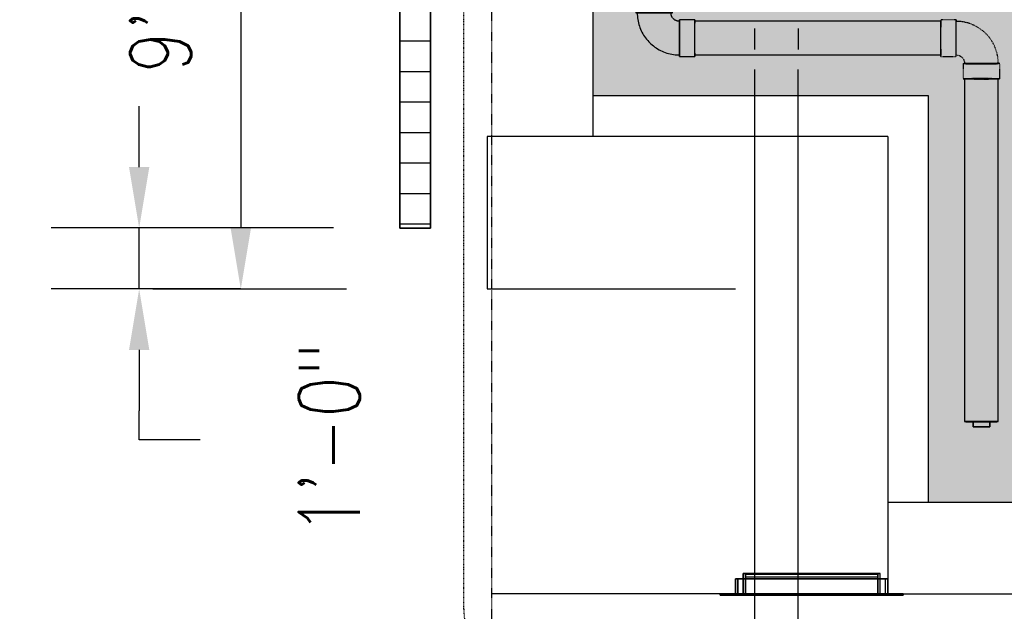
# Model space of a CAD drawing. Header units: inches. Extents: x -783 to 21281, y 0 to 3129.
# Tile 25 of 32: x 2060 to 2254, y 830 to 946. Entities that reach past the tile are written whole.
import ezdxf
from ezdxf import colors
from ezdxf.entities.mleader import LeaderData, LeaderLine
from ezdxf.math import Vec2, Vec3

# ---------------------------------------------------------------- set-up
doc = ezdxf.new("R2010")
doc.units = ezdxf.units.IN
doc.header["$MEASUREMENT"] = 0
for name, pattern in [('Dash', [0.25, 0.125, -0.125]), ('Dash 1_16_', [0.125, 0.0625, -0.0625]), ('Hidden 3_32_', [0.140625, 0.09375, -0.046875])]:
    doc.linetypes.add(name, pattern=pattern)
for name, color, linetype in [('A-DETL-HDLN', 90, 'Hidden 3_32_'), ('A-DETL-THIN', 151, 'Continuous'), ('M-EQPM', 50, 'Continuous'), ('P-PIPE', 3, 'Continuous'), ('S-ANNO-DIMS', 1, 'Continuous'), ('S-ANNO-NOTE', 2, 'Continuous'), ('S-ANNO-SYMB', 2, 'Continuous')]:
    doc.layers.add(name, color=color, linetype=linetype)
doc.layers.add('A-WALL-PATT', color=9, linetype='Continuous', true_color=0x808080)
doc.styles.add('Annotative', font='romans.shx', dxfattribs={"width": 0.8, "height": 0.125})
doc.dimstyles.new('Annotative', dxfattribs={"dimscale": 0, "dimtxt": 0.125, "dimasz": 0.125, "dimexe": 0.18, "dimexo": 0.0625, "dimgap": 0.09, "dimtad": 1, "dimdec": 3, "dimzin": 3, "dimdsep": 46, "dimlunit": 4, "dimtxsty": 'Annotative', "dimcen": 0.09, "dimclrt": 2, "dimazin": 2, "dimtfac": 1, "dimtdec": 3, "dimtmove": 0, "dimatfit": 0, "dimfxl": 1, "dimtfill": 1, "dimfrac": 2, "dimtolj": 1, "dimtzin": 0, "dimarcsym": 0})
pattern_1 = [(228.0127875, (0.72, 1), (-8, -9), [0.134536, -13.31908805]), (184.9697407, (0.63, 0.9), (12, 1), [0.230868, -22.85592476]), (132.510447, (0.4, 0.88), (10, -11), [0.162788, -16.1160326]), (267.273689, (0.01, 0.63), (1, 20), [0.210238, -20.81355804]), (292.8336542, (0, 0.42), (-5, 12), [0.206155, -20.40937313]), (357.273689, (0.08, 0.23), (-20, 1), [0.210238, -20.81355804]), (37.6942405, (0.29, 0.22), (-13, -10), [0.278029, -27.52484855]), (72.2553284, (0.51, 0.39), (7, 22), [0.262488, -25.9863215]), (121.4295656, (0.59, 0.64), (-8, 13), [0.21095, -20.8840731]), (175.2363583, (0.48, 0.82), (11, -1), [0.240832, -11.80076258]), (222.3974378, (0.24, 0.84), (-12, -11), [0.311448, -30.833375]), (138.814075, (1, 0.62), (-7, 6), [0.106301, -10.5238448]), (171.4692344, (0.92, 0.69), (13, -2), [0.202237, -20.0215114]), (225, (0.72, 0.72), (-1e-16, -1), [0.141421, -1.27279256]), (203.1985905, (0.65, 0.84), (5, 2), [0.076158, -7.5396151]), (291.8014095, (0.58, 0.81), (-1, 3), [0.107703, -5.2774618]), (30.9637565, (0.62, 0.71), (3, 2), [0.174929, -5.6560229]), (161.565051, (0.77, 0.8), (2, -1), [0.126491, -3.03578666]), (16.3895403, (0, 0.81), (10, 3), [0.1772, -17.54284515]), (70.346176, (0.17, 0.86), (-4, -11), [0.148661, -14.71740775]), (293.1985905, (0.77, 1), (-2, 5), [0.152315, -7.4634581]), (343.6104597, (0.83, 0.86), (-10, 3), [0.1772, -17.54284515]), (339.443955, (0, 0.19), (-5, 2), [0.17088, -8.37312375]), (294.7751406, (0.16, 0.13), (-5, 11), [0.143178, -14.17464306]), (66.8014095, (0.78, 0), (2, 5), [0.152315, -7.4634581]), (17.3540246, (0.84, 0.14), (-13, -4), [0.167631, -16.5954236]), (69.443955, (0.29, 0), (-2, -5), [0.08544, -8.45856375]), (101.3099325, (0.72, 0), (-1, 4), [0.05099, -5.0480295]), (165.9637565, (0.71, 0.05), (3, -1), [0.206155, -3.91695063]), (186.009006, (0.51, 0.1), (10, 1), [0.19105, -18.91392317]), (303.690068, (0.62, 0.62), (-1, 2), [0.144222, -3.46132928]), (353.1572266, (0.7, 0.5), (17, -2), [0.251794, -24.92756262]), (60.945396, (0.95, 0.47), (-4, -7), [0.102956, -10.19267414]), (90, (1, 0.56), (-1, 1), [0.06, -0.94]), (120.2564372, (0.49, 0.13), (4, -7), [0.138924, -13.75352]), (48.0127875, (0.42, 0.25), (8, 9), [0.269072, -13.18455205]), (0, (0.6, 0.45), (1, 1), [0.26, -0.74]), (325.3048465, (0.86, 0.45), (10, -7), [0.158114, -15.6532743]), (254.054604, (0.99, 0.36), (-1, -4), [0.145602, -7.1345079]), (207.6459754, (0.95, 0.22), (-19, -10), [0.237065, -23.46947418]), (175.4260787, (0.74, 0.11), (-13, 1), [0.250799, -24.8290734])]

# ---------------------------------------------------------------- blocks, each defined once
blk = doc.blocks.new('Bend - PVC - Sch 40 - DWV_USACE - Standard-1153782-00_SP_Foundation Drainage Plan-TO FDN_DOC')
at = {"layer": 'P-PIPE', "linetype": 'Dash 1_16_'}
for p, q in [((2244.47, 947.5), (2241.47, 947.5)), ((2241.47, 940.29), (2244.47, 940.29)), ((2245.86, 938.89), (2245.86, 935.89)), ((2253.07, 935.89), (2253.07, 938.89))]:
    blk.add_line(p, q, dxfattribs=at)
at = {"layer": 'P-PIPE', "linetype": 'Dash 1_16_', "flags": 128}
for points in [[(2250.35, 944.77), (2250.11, 945), (2249.86, 945.22), (2249.6, 945.43), (2249.34, 945.63), (2249.06, 945.82), (2248.78, 946), (2248.49, 946.17), (2248.2, 946.32), (2247.9, 946.46), (2247.59, 946.6), (2247.28, 946.71), (2246.97, 946.82), (2246.65, 946.91), (2246.33, 947), (2246, 947.06), (2245.67, 947.12), (2245.34, 947.16), (2245.01, 947.19), (2244.68, 947.2), (2244.47, 947.21)], [(2252.78, 938.89), (2252.77, 939.23), (2252.75, 939.56), (2252.72, 939.89), (2252.68, 940.22), (2252.62, 940.54), (2252.54, 940.87), (2252.46, 941.19), (2252.36, 941.51), (2252.25, 941.82), (2252.13, 942.13), (2251.99, 942.43), (2251.84, 942.73), (2251.68, 943.02), (2251.51, 943.31), (2251.33, 943.59), (2251.14, 943.86), (2250.93, 944.12), (2250.72, 944.37), (2250.49, 944.62), (2250.35, 944.77)], [(2244.47, 940.58), (2244.54, 940.58), (2244.6, 940.57), (2244.67, 940.57), (2244.74, 940.56), (2244.8, 940.55), (2244.87, 940.53), (2244.94, 940.51), (2245, 940.49), (2245.06, 940.47), (2245.13, 940.45), (2245.19, 940.42), (2245.25, 940.39), (2245.31, 940.36), (2245.37, 940.32), (2245.42, 940.29), (2245.48, 940.25), (2245.53, 940.2), (2245.58, 940.16), (2245.63, 940.12), (2245.66, 940.09)], [(2245.66, 940.09), (2245.71, 940.04), (2245.75, 939.99), (2245.8, 939.93), (2245.84, 939.88), (2245.88, 939.83), (2245.91, 939.77), (2245.95, 939.71), (2245.98, 939.65), (2246.01, 939.59), (2246.03, 939.53), (2246.06, 939.46), (2246.08, 939.4), (2246.1, 939.34), (2246.11, 939.27), (2246.13, 939.2), (2246.14, 939.14), (2246.15, 939.07), (2246.15, 939), (2246.16, 938.94), (2246.16, 938.89)]]:
    blk.add_lwpolyline(points, dxfattribs=at)
at = {"layer": 'P-PIPE', "linetype": 'Dash 1_16_'}
for centre, major_axis, start_param, end_param in [((2241.47, 943.89), (0, 3.6), 6.27277, 9.414362), ((2241.47, 943.89), (0, 3.6), 3.131177, 6.27277), ((2244.47, 943.89), (0, 3.6), 6.27277, 9.414362), ((2244.47, 943.89), (0, 3.31), 6.27277, 9.414362), ((2244.47, 943.89), (0, 3.6), 3.131177, 6.27277), ((2244.47, 943.89), (0, 3.31), 3.131177, 6.27277), ((2249.47, 938.89), (3.6, 0), 0.010416, 3.152008), ((2249.47, 938.89), (3.6, 0), 3.152008, 6.293601), ((2249.47, 938.89), (3.31, 0), 0.010416, 3.152008), ((2249.47, 938.89), (3.31, 0), 3.152008, 6.293601), ((2249.47, 935.89), (3.6, 0), 0.010416, 3.152008), ((2249.47, 935.89), (3.6, 0), 3.152008, 6.293601)]:
    blk.add_ellipse(centre, major_axis=major_axis, ratio=0.010416, start_param=start_param, end_param=end_param, dxfattribs=at)
blk = doc.blocks.new('Bend - PVC - Sch 40 - DWV_USACE - Standard-V14-00_SP_Foundation Drainage Plan-TO FDN_DOC')
at = {"layer": 'P-PIPE'}
for p, q in [((2174.47, 951.89), (2174.47, 948.89)), ((2181.68, 948.89), (2181.68, 951.89)), ((2186.08, 947.5), (2183.08, 947.5)), ((2177.05, 943.17), (2177.2, 943.01)), ((2183.08, 940.29), (2186.08, 940.29))]:
    blk.add_line(p, q, dxfattribs=at)
at = {"layer": 'P-PIPE', "flags": 128}
for points in [[(2174.76, 948.89), (2174.77, 948.56), (2174.79, 948.23), (2174.82, 947.9), (2174.87, 947.57), (2174.93, 947.24), (2175, 946.92), (2175.09, 946.6), (2175.19, 946.28), (2175.3, 945.96), (2175.42, 945.66), (2175.56, 945.35), (2175.7, 945.05), (2175.86, 944.76), (2176.03, 944.48), (2176.22, 944.2), (2176.41, 943.93), (2176.61, 943.67), (2176.83, 943.41), (2177.05, 943.17)], [(2181.71, 947.9), (2181.67, 947.96), (2181.63, 948.02), (2181.6, 948.08), (2181.57, 948.14), (2181.54, 948.2), (2181.51, 948.26), (2181.49, 948.32), (2181.47, 948.39), (2181.45, 948.45), (2181.43, 948.52), (2181.42, 948.58), (2181.41, 948.65), (2181.4, 948.72), (2181.39, 948.78), (2181.39, 948.85), (2181.39, 948.89)], [(2181.88, 947.7), (2181.84, 947.75), (2181.79, 947.8), (2181.75, 947.85)], [(2183.08, 947.21), (2183.01, 947.21), (2182.94, 947.21), (2182.88, 947.22), (2182.81, 947.23), (2182.74, 947.24), (2182.68, 947.25), (2182.61, 947.27), (2182.55, 947.29), (2182.48, 947.31), (2182.42, 947.34), (2182.36, 947.37), (2182.3, 947.4), (2182.24, 947.43), (2182.18, 947.46), (2182.12, 947.5), (2182.07, 947.54), (2182.02, 947.58), (2181.96, 947.62), (2181.91, 947.67), (2181.88, 947.7)], [(2177.2, 943.01), (2177.44, 942.78), (2177.69, 942.56), (2177.95, 942.35), (2178.21, 942.15), (2178.48, 941.96), (2178.77, 941.79), (2179.05, 941.62), (2179.35, 941.46), (2179.65, 941.32), (2179.95, 941.19), (2180.26, 941.07), (2180.58, 940.96), (2180.9, 940.87), (2181.22, 940.79), (2181.55, 940.72), (2181.87, 940.67), (2182.2, 940.63), (2182.53, 940.6), (2182.87, 940.58), (2183.08, 940.58)]]:
    blk.add_lwpolyline(points, dxfattribs=at)
at = {"layer": 'P-PIPE'}
for centre, major_axis, start_param, end_param in [((2178.08, 951.89), (3.6, 0), 0.010416, 3.152008), ((2178.08, 951.89), (3.6, 0), 3.152008, 6.293601), ((2178.08, 948.89), (3.6, 0), 0.010416, 3.152008), ((2178.08, 948.89), (3.6, 0), 3.152008, 6.293601), ((2178.08, 948.89), (3.31, 0), 0.010416, 3.152008), ((2178.08, 948.89), (3.31, 0), 3.152008, 6.293601), ((2183.08, 943.89), (0, 3.6), 6.27277, 9.414362), ((2183.08, 943.89), (0, 3.31), 6.27277, 9.414362), ((2183.08, 943.89), (0, 3.6), 3.131177, 6.27277), ((2183.08, 943.89), (0, 3.31), 3.131177, 6.27277), ((2186.08, 943.89), (0, 3.6), 6.27277, 9.414362), ((2186.08, 943.89), (0, 3.6), 3.131177, 6.27277)]:
    blk.add_ellipse(centre, major_axis=major_axis, ratio=0.010416, start_param=start_param, end_param=end_param, dxfattribs=at)
blk = doc.blocks.new('Plug - PVC - Sch 40 - DWV_USACE - Standard-1077591-00_SP_Foundation Drainage Plan-TO FDN_DOC')
at = {"layer": 'P-PIPE'}
for p, q in [((2251.13, 867.1), (2247.81, 867.1)), ((2247.81, 867.1), (2247.81, 866.1)), ((2247.81, 867.1), (2247.81, 867.06)), ((2247.81, 866.06), (2247.81, 867.06)), ((2247.81, 867.06), (2251.13, 867.06)), ((2247.81, 866.1), (2251.13, 866.1)), ((2247.81, 866.06), (2247.81, 866.1)), ((2251.13, 866.06), (2247.81, 866.06)), ((2251.13, 866.1), (2251.13, 867.1)), ((2251.13, 867.1), (2251.13, 867.06)), ((2251.13, 867.06), (2251.13, 866.06)), ((2251.13, 866.1), (2251.13, 866.06))]:
    blk.add_line(p, q, dxfattribs=at)
blk = doc.blocks.new('Mechanical_Box_H_rvt-1-00_SP_Foundation Drainage Plan-TO FDN_DOC')
at = {"layer": 'A-DETL-THIN'}
for p, q in [((2141.08, 905.21), (2141.08, 1481.16)), ((2141.08, 1481.16), (2141.08, 905.21)), ((2135.08, 1475.16), (2135.08, 905.21)), ((2135.08, 905.21), (2135.08, 1475.16)), ((2135.08, 905.21), (2135.08, 905.16)), ((2135.08, 905.16), (2135.08, 905.21)), ((2135.08, 905.16), (2141.08, 905.16)), ((2141.08, 905.16), (2135.08, 905.16)), ((2141.08, 905.16), (2141.08, 905.21)), ((2141.08, 905.21), (2141.08, 905.16))]:
    blk.add_line(p, q, dxfattribs=at)
at = {"layer": 'P-PIPE'}
for p, q in [((2241.47, 945.88), (2193.09, 945.88)), ((2204.81, 944.43), (2204.81, 940.36)), ((2213.44, 944.43), (2213.44, 940.36)), ((2193.09, 939.25), (2241.47, 939.25)), ((2204.81, 936.42), (2204.81, 713.98)), ((2213.44, 713.98), (2213.44, 936.42)), ((2246.16, 934.56), (2246.16, 867.11)), ((2252.78, 867.11), (2252.78, 934.56))]:
    blk.add_line(p, q, dxfattribs=at)
for centre, major_axis, start_param, end_param in [((2193.08, 942.56), (0, 3.31), 0, 1.570796), ((2193.08, 942.56), (0, 3.31), 4.712389, 6.283185), ((2241.47, 942.56), (0, 3.31), 0, 1.570796), ((2241.47, 942.56), (0, 3.31), 4.712389, 6.283185), ((2193.08, 942.56), (0, 3.31), 1.570796, 3.141593), ((2193.08, 942.56), (0, 3.31), 3.141593, 4.712389), ((2241.47, 942.56), (0, 3.31), 1.570796, 3.141593), ((2241.47, 942.56), (0, 3.31), 3.141593, 4.712389), ((2249.47, 934.56), (3.31, 0), 1.570796, 3.141593), ((2249.47, 934.56), (3.31, 0), 3.141593, 4.712389), ((2249.47, 934.56), (3.31, 0), 0, 1.570796), ((2249.47, 934.56), (3.31, 0), 4.712389, 6.283185), ((2249.47, 867.11), (3.31, 0), 1.570796, 3.141593), ((2249.47, 867.11), (3.31, 0), 3.141593, 4.712389), ((2249.47, 867.11), (3.31, 0), 0, 1.570796), ((2249.47, 867.11), (3.31, 0), 4.712389, 6.283185)]:
    blk.add_ellipse(centre, major_axis=major_axis, ratio=0.010416, start_param=start_param, end_param=end_param, dxfattribs=at)
at = {"layer": 'P-PIPE', "color": 3, "lineweight": 9}
for name, p in [('Bend - PVC - Sch 40 - DWV_USACE - Standard-V14-00_SP_Foundation Drainage Plan-TO FDN_DOC', (7, -1.33)), ('Bend - PVC - Sch 40 - DWV_USACE - Standard-1153782-00_SP_Foundation Drainage Plan-TO FDN_DOC', (0, -1.33)), ('Plug - PVC - Sch 40 - DWV_USACE - Standard-1077591-00_SP_Foundation Drainage Plan-TO FDN_DOC', (0, 0))]:
    blk.add_blockref(name, p, dxfattribs=at)
blk = doc.blocks.new('USM_Louver - USM_Louver-1292462-00_SP_Foundation Drainage Plan-TO FDN_DOC')
at = {"layer": 'M-EQPM'}
for p, q in [((-3, 0.25), (33, 0.25)), ((33, 0.25), (-3, 0.25)), ((-3, 0), (-3, 0.25)), ((-3, 0.25), (-3, 0)), ((-3, 0), (33, 0)), ((33, 0), (-3, 0)), ((0, 0.25), (30, 0.25)), ((30, 0.25), (0, 0.25)), ((0, 0), (0, 0.25)), ((0, 0.25), (0, 0)), ((0, 0.25), (30, 0.25)), ((30, 0.25), (0, 0.25)), ((0, 0), (0, 0.25)), ((0, 0.25), (0, 0)), ((30, 0), (0, 0)), ((0, 0), (30, 0)), ((0, 0), (0, -3)), ((0, 0), (0, -3)), ((0, 0), (30, 0)), ((30, 0), (0, 0)), ((0, 0), (30, 0)), ((30, 0), (0, 0)), ((29.5, 0), (0.5, 0)), ((0.5, 0), (29.5, 0)), ((0.5, 0), (0.5, -3)), ((0.5, 0), (0.5, -3)), ((28.5, 0), (1.5, 0)), ((1.5, 0), (28.5, 0)), ((1.5, 0), (1.5, -4)), ((1.5, 0), (1.5, -4)), ((2, 0.25), (2, -4)), ((2, -4), (2, 0.25)), ((2, -4), (2, 0.25)), ((2, 0.25), (2, -4)), ((2, -4), (2, 0.25)), ((2, 0.25), (2, -4)), ((2, -4), (2, 0.25)), ((2, 0.25), (2, -4)), ((2, -4), (2, 0.25)), ((2, 0.25), (2, -4)), ((2, -4), (2, 0.25)), ((2, 0.25), (2, -4)), ((2, -4), (2, 0.25)), ((2, 0.25), (2, -4)), ((2, -3.27), (2, 0.25)), ((2, 0.25), (2, -3.91)), ((2, 0.25), (28, 0.25)), ((28, 0.25), (2, 0.25)), ((28, 0.25), (2, 0.25)), ((28, 0.25), (2, 0.25)), ((28, 0.25), (2, 0.25)), ((28, 0.25), (2, 0.25)), ((28, 0.25), (2, 0.25)), ((28, 0.25), (2, 0.25)), ((28, 0.25), (2, 0.25)), ((28, 0.25), (2, 0.25)), ((28, 0.25), (2, 0.25)), ((28, 0.25), (2, 0.25)), ((28, 0.25), (2, 0.25)), ((28, 0.25), (2, 0.25)), ((28, 0.25), (2, 0.25)), ((28, 0.25), (2, 0.25)), ((2, 0.25), (28, 0.25)), ((28, 0.25), (2, 0.25)), ((2, 0), (2, 0.25)), ((2, 0.25), (2, 0)), ((28, 0), (2, 0)), ((2, 0), (28, 0)), ((2, 0), (2, -4)), ((2, 0), (2, -4)), ((2, 0), (28, 0)), ((28, 0), (2, 0)), ((28, 0.25), (28, -4)), ((28, -4), (28, 0.25)), ((28, -4), (28, 0.25)), ((28, 0.25), (28, -4)), ((28, -4), (28, 0.25)), ((28, 0.25), (28, -4)), ((28, -4), (28, 0.25)), ((28, 0.25), (28, -4)), ((28, -4), (28, 0.25)), ((28, 0.25), (28, -4)), ((28, -4), (28, 0.25)), ((28, 0.25), (28, -4)), ((28, -4), (28, 0.25)), ((28, 0.25), (28, -4)), ((28, -3.91), (28, 0.25)), ((28, 0.25), (28, -3.27)), ((28, 0.25), (28, 0)), ((28, 0.25), (28, 0)), ((28, -4), (28, 0)), ((28, 0), (28, -4)), ((28.5, -4), (28.5, 0)), ((28.5, 0), (28.5, -4)), ((29.5, -3), (29.5, 0)), ((29.5, 0), (29.5, -3)), ((30, 0.25), (30, 0)), ((30, 0.25), (30, 0)), ((30, 0.25), (30, 0)), ((30, 0.25), (30, 0)), ((30, -3), (30, 0)), ((30, 0), (30, -3)), ((33, 0.25), (33, 0)), ((33, 0.25), (33, 0)), ((30, -3), (0, -3)), ((0, -3), (30, -3)), ((29.5, -3), (0.5, -3)), ((0.5, -3), (29.5, -3)), ((2, -3.91), (2, -3.27)), ((2, -3.27), (28, -3.27)), ((28, -3.27), (28, -3.91)), ((28.5, -4), (1.5, -4)), ((1.5, -4), (28.5, -4)), ((28, -3.91), (2, -3.91)), ((28, -4), (2, -4)), ((28, -4), (2, -4)), ((2, -4), (28, -4)), ((28, -4), (2, -4)), ((2, -4), (28, -4)), ((28, -4), (2, -4)), ((2, -4), (28, -4)), ((28, -4), (2, -4)), ((2, -4), (28, -4)), ((28, -4), (2, -4)), ((2, -4), (28, -4)), ((28, -4), (2, -4)), ((2, -4), (28, -4)), ((28, -4), (2, -4)), ((28, -4), (2, -4)), ((2, -4), (28, -4))]:
    blk.add_line(p, q, dxfattribs=at)
blk = doc.blocks.new('*D41')
at = {"layer": 'Defpoints', "color": 0, "transparency": 16777216}
for p in [(2145.31, 1001.16), (2103.8, 893.16), (2130.61, 893.16)]:
    blk.add_point(p, dxfattribs=at)
at = {"layer": 'S-ANNO-DIMS', "color": 0, "lineweight": -2, "transparency": 16777216}
for p, q in [((2139.31, 1001.16), (2086.52, 1001.16)), ((2103.8, 989.16), (2103.8, 905.16)), ((2124.61, 893.16), (2086.52, 893.16))]:
    blk.add_line(p, q, dxfattribs=at)
at = {"layer": 'S-ANNO-DIMS', "color": 0, "transparency": 16777216}
for points in [[(2101.8, 989.16), (2105.8, 989.16), (2103.8, 1001.16)], [(2101.8, 905.16), (2105.8, 905.16), (2103.8, 893.16)]]:
    blk.add_solid(points, dxfattribs=at)
at = {"layer": 'S-ANNO-DIMS', "color": 2, "lineweight": -3, "transparency": 16777216, "insert": (2088.02, 954.63), "char_height": 12, "attachment_point": 5, "rotation": 90, "style": 'Annotative', "bg_fill": 3, "box_fill_scale": 1.25, "bg_fill_color": 256, "bg_fill_true_color": 13158600, "bg_fill_transparency": 0}
blk.add_mtext('\\A1;9\'-0"', dxfattribs=at)
blk = doc.blocks.new('*D56')
at = {"layer": 'Defpoints', "color": 0, "transparency": 16777216}
for p in [(2083.81, 905.21), (2128.06, 905.21), (2109.71, 893.21)]:
    blk.add_point(p, dxfattribs=at)
at = {"layer": 'S-ANNO-DIMS', "color": 0, "lineweight": -2, "transparency": 16777216}
for p, q in [((2083.81, 917.21), (2083.81, 929.21)), ((2122.06, 905.21), (2066.53, 905.21)), ((2083.81, 893.21), (2083.81, 905.21)), ((2103.71, 893.21), (2066.53, 893.21)), ((2083.81, 881.21), (2083.81, 869.21)), ((2083.81, 863.54), (2083.81, 869.21)), ((2095.81, 863.54), (2083.81, 863.54))]:
    blk.add_line(p, q, dxfattribs=at)
at = {"layer": 'S-ANNO-DIMS', "color": 0, "transparency": 16777216}
for points in [[(2081.81, 917.21), (2085.81, 917.21), (2083.81, 905.21)], [(2081.81, 881.21), (2085.81, 881.21), (2083.81, 893.21)]]:
    blk.add_solid(points, dxfattribs=at)
at = {"layer": 'S-ANNO-DIMS', "color": 2, "lineweight": -3, "transparency": 16777216, "insert": (2115.2, 844.8), "char_height": 12, "attachment_point": 1, "rotation": 90, "line_spacing_factor": 0.983083, "style": 'Annotative', "bg_fill": 3, "box_fill_scale": 1.25, "bg_fill_color": 256, "bg_fill_true_color": 13158600, "bg_fill_transparency": 0}
blk.add_mtext('\\A1;1\'-0"', dxfattribs=at)

msp = doc.modelspace()

# ---------------------------------------------------------------- hatches: boundary and pattern name
at = {"layer": 'A-WALL-PATT', "lineweight": -3}
h = msp.add_hatch(dxfattribs=at)
h.set_pattern_fill('GRAVEL', color=8)
h.set_pattern_definition(pattern_1)
h.paths.add_polyline_path([(2541.4446, 851.2059), (2239.0774, 851.2059), (2239.0774, 931.2059), (2173.0774, 931.2059), (2173.0774, 1145.1577), (2197.0774, 1145.1577), (2197.0774, 1537.2059), (205.0774, 1537.2059), (205.0774, 1145.1577), (229.0774, 1145.1577), (229.0774, 931.2059), (163.0774, 931.2059), (163.0774, 851.2059), (-139.2898, 851.2059), (-139.2898, 875.2059), (139.0774, 875.2059), (139.0774, 955.2059), (205.0774, 955.2059), (205.0774, 1121.2059), (181.0774, 1121.2059), (181.0774, 1561.1577), (2221.0774, 1561.1577), (2221.0774, 1121.1577), (2197.0774, 1121.1577), (2197.0774, 955.2059), (2263.0774, 955.2059), (2263.0774, 875.2059), (2541.4446, 875.2059)])
at = {"layer": 'A-WALL-PATT', "lineweight": -3, "transparency": 33554559}
h = msp.add_hatch(dxfattribs=at)
h.set_pattern_fill('GRAVEL', color=8, style=0)
h.set_pattern_definition(pattern_1)
h.paths.add_polyline_path([(2541.4446, 851.2059), (2239.0774, 851.2059), (2239.0774, 931.2059), (2173.0774, 931.2059), (2173.0774, 1145.1577), (2197.0774, 1145.1577), (2197.0774, 1537.2059), (205.0774, 1537.2059), (205.0774, 1145.1577), (229.0774, 1145.1577), (229.0774, 931.2059), (163.0774, 931.2059), (163.0774, 851.2059), (-139.2898, 851.2059), (-139.2898, 875.2059), (139.0774, 875.2059), (139.0774, 955.2059), (205.0774, 955.2059), (205.0774, 1121.2059), (181.0774, 1121.2059), (181.0774, 1561.1577), (2221.0774, 1561.1577), (2221.0774, 1121.1577), (2197.0774, 1121.1577), (2197.0774, 955.2059), (2263.0774, 955.2059), (2263.0774, 875.2059), (2541.4446, 875.2059)])
h = msp.add_hatch(dxfattribs=at)
h.set_pattern_fill('AR-SAND', color=8, scale=4)
h.paths.add_polyline_path([(2541.4446, 851.2059), (2239.0774, 851.2059), (2239.0774, 931.2059), (2173.0774, 931.2059), (2173.0774, 1145.1577), (2197.0774, 1145.1577), (2197.0774, 1537.2059), (205.0774, 1537.2059), (205.0774, 1145.1577), (229.0774, 1145.1577), (229.0774, 931.2059), (163.0774, 931.2059), (163.0774, 851.2059), (-139.2898, 851.2059), (-139.2898, 875.2059), (139.0774, 875.2059), (139.0774, 955.2059), (205.0774, 955.2059), (205.0774, 1121.2059), (181.0774, 1121.2059), (181.0774, 1561.1577), (2221.0774, 1561.1577), (2221.0774, 1121.1577), (2197.0774, 1121.1577), (2197.0774, 955.2059), (2263.0774, 955.2059), (2263.0774, 875.2059), (2541.4446, 875.2059)])
at = {"layer": 'A-WALL-PATT', "lineweight": -3}
h = msp.add_hatch(dxfattribs=at)
h.set_pattern_fill('FP_2', color=8, style=0, pattern_type=2)
h.set_pattern_definition([(0, (-6e-12, -1e-12), (0, 6), [])])
h.paths.add_polyline_path([(2135.0774, 905.2059), (2135.0774, 1475.1577), (2141.0774, 1475.1577), (2141.0774, 905.2059)])

# ---------------------------------------------------------------- linework, layer by layer
at = {"layer": 'A-DETL-HDLN', "color": 8, "lineweight": -3}
msp.add_line((2153.0774, 1493.2059), (2153.0774, 821.2059), dxfattribs=at)
at = {"layer": 'A-WALL-PATT', "color": 8, "lineweight": -3}
for points in [[(2239.0774, 851.2059), (2239.0774, 931.2059), (2173.0774, 931.2059)], [(2231.0774, 923.2059), (2231.0774, 833.2059), (2688.0774, 833.2059), (2688.0774, 851.2059), (2231.0774, 851.2059)], [(2200.8215, 833.2059), (2153.0774, 833.2059)]]:
    msp.add_lwpolyline(points, dxfattribs=at)
at = {"layer": 'M-EQPM', "color": 8, "lineweight": -3}
msp.add_lwpolyline([(2231.0774, 923.2059), (2152.2307, 923.2059), (2152.2307, 893.2059), (2201.0774, 893.2059)], dxfattribs=at)
at = {"layer": 'S-ANNO-SYMB', "linetype": 'Dash', "lineweight": -3}
msp.add_lwpolyline([(2258.9833, 813.7679), (2164.0891, 813.7679, -0.41421356), (2147.6719, 830.1851), (2147.6719, 951.0736, -0.41421356), (2164.0891, 967.4908), (2258.9833, 967.4908, -0.41421356), (2275.4005, 951.0736), (2275.4005, 830.1851, -0.41421356)], format="xyb", close=True, dxfattribs=at)

# ---------------------------------------------------------------- block references
at = {"layer": 'M-EQPM', "color": 8, "lineweight": -3, "rotation": 180}
msp.add_blockref('USM_Louver - USM_Louver-1292462-00_SP_Foundation Drainage Plan-TO FDN_DOC', (2231.0774, 833.2059), dxfattribs=at)
at = {"layer": 'P-PIPE', "color": 8, "lineweight": -3}
msp.add_blockref('Mechanical_Box_H_rvt-1-00_SP_Foundation Drainage Plan-TO FDN_DOC', (0, 0), dxfattribs=at)

# ---------------------------------------------------------------- next in the draw order: dimensions: what is measured, and where the dimension line sits
at = {"layer": 'S-ANNO-DIMS', "lineweight": -3}
dim = msp.add_linear_dim(base=(2103.8031, 893.1577), p1=(2145.3076, 1001.1577), p2=(2130.6077, 893.1577), angle=90, dimstyle='Annotative', override={"dimpost": '\\X'}, dxfattribs=at)
dim.commit()
dim.dimension.update_dxf_attribs({"geometry": '*D41', "text_midpoint": (2103.8031, 954.6273), "dimtype": 160})

# ---------------------------------------------------------------- next in the draw order: dimensions: what is measured, and where the dimension line sits
dim = msp.add_linear_dim(base=(2083.8135, 905.2059), p1=(2109.7066, 893.2059), p2=(2128.0589, 905.2059), angle=90, dimstyle='Annotative', override={"dimpost": '\\X', "dimtmove": 2}, dxfattribs=at)
dim.commit()
dim.dimension.update_dxf_attribs({"geometry": '*D56', "text_midpoint": (2104.6357, 863.5412), "dimtype": 160, "text_rotation": 90})

# ---------------------------------------------------------------- next in the draw order: linework, layer by layer
at = {"layer": 'A-WALL-PATT', "color": 8, "lineweight": -3, "flags": 128}
msp.add_lwpolyline([(2541.4446, 851.2059), (2239.0774, 851.2059), (2239.0774, 931.2059), (2173.0774, 931.2059), (2173.0774, 1145.1577), (2197.0774, 1145.1577), (2197.0774, 1537.2059), (205.0774, 1537.2059)], dxfattribs=at)
at = {"layer": 'A-WALL-PATT', "color": 8, "lineweight": -3}
msp.add_lwpolyline([(2173.0774, 923.2059), (2173.0774, 1513.2059), (229.0774, 1513.2059), (229.0774, 923.2059)], dxfattribs=at)

# ---------------------------------------------------------------- next in the draw order: leaders
at = {"layer": 'S-ANNO-NOTE', "lineweight": -3}
ml = msp.add_multileader_mtext('Standard', dxfattribs=at)
ml.set_content('SIM.', color=256, style='Annotative')
ml.set_leader_properties(color=1, linetype='ByLayer', lineweight=-1)
ml.build(insert=Vec2(0, 0))
ml.multileader.update_dxf_attribs({"text_right_attachment_type": 4, "dogleg_length": 0.125, "arrow_head_size": 12, "scale": 96})
ctx = ml.context
ctx.base_point, ctx.scale, ctx.char_height, ctx.arrow_head_size, ctx.landing_gap_size, ctx.plane_origin = Vec3(2353.0681, 1056.8657), 96, 12, 12, 12, Vec3(2250.6207, 1038.4564)
ctx.right_attachment = 4
notes = []
notes.append((ctx, [(0, (0, 0, 0), (0, 0), (1, 0), 1, [])]))
ctx.mtext.insert, ctx.mtext.width, ctx.mtext.flow_direction = Vec3(2365.0681, 1062.8657), 134.479897, 5
ml = msp.add_multileader_mtext('Standard', dxfattribs=at)
ml.set_content('TRENCH DRAIN\\PBLOCKOUT REF:\\PS-506 (TYP.40)', color=256, style='Annotative')
ml.set_leader_properties(color=1, linetype='ByLayer', lineweight=-1)
ml.build(insert=Vec2(0, 0))
ml.multileader.update_dxf_attribs({"text_right_attachment_type": 4, "dogleg_length": 0.125, "arrow_head_size": 12, "scale": 96})
ctx = ml.context
ctx.base_point, ctx.scale, ctx.char_height, ctx.arrow_head_size, ctx.landing_gap_size, ctx.plane_origin = Vec3(1229.8076, 1021.8255), 96, 12, 12, 12, Vec3(1014.2251, 996.3929)
ctx.right_attachment = 4
notes.append((ctx, [(1, (1, 1, 0), (1381.4648, 971.5398), (-1, 0), 12, [(1, [(1450.7625, 796.7634), (1366.6229, 764.8209)], 0, [])])]))
ctx.mtext.insert, ctx.mtext.width, ctx.mtext.flow_direction = Vec3(1241.8076, 1029.8255), 205.546058, 5
ml = msp.add_multileader_mtext('Standard', dxfattribs=at)
ml.set_content('6" %%C PERF. FDN.\\PDRAIN', color=256, style='Annotative')
ml.set_leader_properties(color=1, linetype='ByLayer', lineweight=-1)
ml.build(insert=Vec2(0, 0))
ml.multileader.update_dxf_attribs({"text_right_attachment_type": 3, "dogleg_length": 0.125, "arrow_head_size": 12, "scale": 96})
ctx = ml.context
ctx.base_point, ctx.scale, ctx.char_height, ctx.arrow_head_size, ctx.landing_gap_size, ctx.plane_origin = Vec3(28.1487, 953.4658), 96, 12, 12, 12, Vec3(-74.4809, 957.3126)
ctx.right_attachment = 3
notes.append((ctx, [(0, (1, 1, 0), (16.1487, 953.4658), (1, 0), 12, [(0, [(16.1218, 860.672)], 0, [])])]))
ctx.mtext.insert, ctx.mtext.width, ctx.mtext.flow_direction = Vec3(40.1487, 959.4658), 99.723379, 5
ml = msp.add_multileader_mtext('Standard', dxfattribs=at)
ml.set_content('3" .C. (TYP. 5)', color=256, style='Annotative')
ml.set_leader_properties(color=1, linetype='ByLayer', lineweight=-1)
ml.build(insert=Vec2(0, 0))
ml.multileader.update_dxf_attribs({"text_right_attachment_type": 3, "dogleg_length": 0.125, "arrow_head_size": 12, "scale": 96})
ctx = ml.context
ctx.base_point, ctx.scale, ctx.char_height, ctx.arrow_head_size, ctx.landing_gap_size, ctx.plane_origin = Vec3(-143.1052, 907.7164), 96, 12, 12, 12, Vec3(-287.405, 1062.7199)
ctx.right_attachment = 3
notes.append((ctx, [(1, (1, 1, 0), (4.4377, 905.4307), (-1, 0), 12, [(0, [(-57.026, 842.3203)], 0, [])])]))
ctx.mtext.insert, ctx.mtext.width, ctx.mtext.defined_height, ctx.mtext.flow_direction = Vec3(-131.1052, 915.7164), 151.780958, 44.1743, 5
for ctx, leaders in notes:
    for number, flags, end, landing, length, lines in leaders:
        leader = LeaderData()
        leader.index, (leader.has_last_leader_line, leader.has_dogleg_vector, leader.attachment_direction) = number, flags
        leader.last_leader_point, leader.dogleg_vector, leader.dogleg_length = Vec3(end), Vec3(landing), length
        for number, points, colour, breaks in lines:
            line = LeaderLine()
            line.index, line.vertices, line.color, line.breaks = number, Vec3.list(points), colors.encode_raw_color(colour), breaks
            leader.lines.append(line)
        ctx.leaders.append(leader)

doc.saveas('drawing.dxf')
